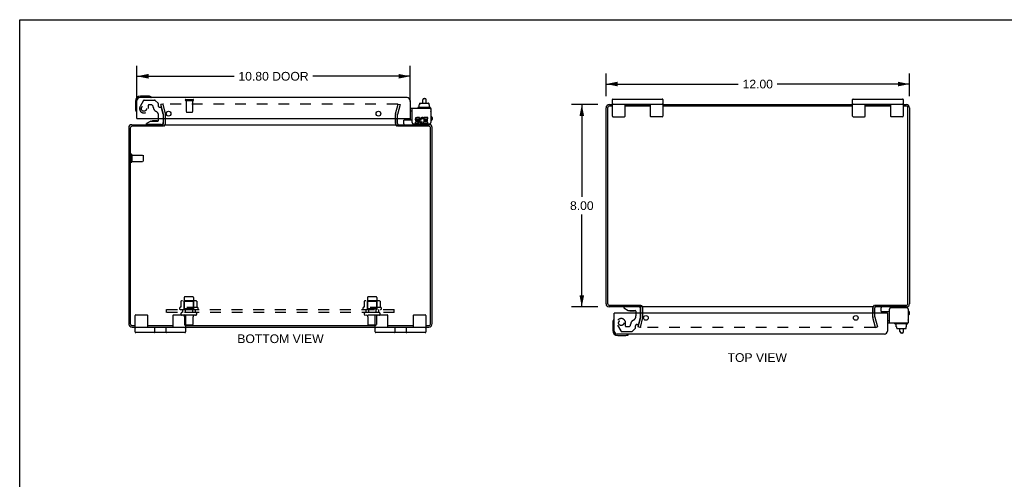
# Model space of a CAD drawing. Header units: inches. Extents: x 0 to 77.9, y 0 to 50.4.
# Tile 3 of 4: x 0 to 38.9, y 32.2 to 50.4. Entities that reach past the tile are written whole.
import ezdxf

# ---------------------------------------------------------------- set-up
doc = ezdxf.new("R2010")
doc.units = ezdxf.units.IN
doc.header["$LTSCALE"] = 4.282443
doc.header["$MEASUREMENT"] = 0
doc.linetypes.add('HIDDEN', pattern=[0.2, 0.1, -0.1])
doc.layers.get('0').update_dxf_attribs({"linetype": 'CONTINUOUS'})
for name, color, linetype in [('DEFAULT_2', 8, 'HIDDEN'), ('DIMENSIONS', 7, 'CONTINUOUS'), ('DOOR_ASSEMBLY', 7, 'CONTINUOUS'), ('SUBPANEL', 7, 'CONTINUOUS')]:
    doc.layers.add(name, color=color, linetype=linetype)
doc.styles.get("Standard").update_dxf_attribs({"font": 'arial.ttf'})
doc.dimstyles.new('DIMSTYLE_1', dxfattribs={"dimtxt": 0.343511, "dimasz": 0.458015, "dimexe": 0.09, "dimexo": 0.07, "dimgap": 0.0375, "dimtad": 0, "dimtih": 1, "dimtoh": 1, "dimzin": 4, "dimdsep": 46, "dimtxsty": 'Standard', "dimblk": '_FILLED', "dimblk1": '_FILLED', "dimblk2": '_FILLED', "dimcen": 0.09, "dimazin": 1, "dimtfac": 1, "dimtdec": 3, "dimtofl": 0, "dimtmove": 0, "dimatfit": 3, "dimldrblk": '_FILLED', "dimfxl": 0, "dimtolj": 1, "dimtzin": 4, "dimarcsym": 0})

# ---------------------------------------------------------------- blocks, each defined once
blk = doc.blocks.new('_FILLED')
at = {"color": 0, "linetype": 'ByBlock'}
blk.add_solid([(0, 0), (-1, 0.2), (-1, -0.2)], dxfattribs=at)
blk = doc.blocks.new('*D1')
at = {"layer": 'DIMENSIONS', "color": 2, "linetype": 'Continuous'}
for p, q in [((23.184, 47.353), (23.184, 48.251)), ((35.184, 47.353), (35.184, 48.251)), ((23.184, 47.838), (28.412, 47.838)), ((35.184, 47.838), (29.956, 47.838))]:
    blk.add_line(p, q, dxfattribs=at)
at = {"layer": 'DIMENSIONS', "color": 2, "linetype": 'Continuous', "xscale": 0.4580152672, "yscale": 0.4580152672, "zscale": 0.4580152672, "rotation": 180}
blk.add_blockref('_FILLED', (23.184, 47.838), dxfattribs=at)
at = {"layer": 'DIMENSIONS', "color": 2, "linetype": 'Continuous', "xscale": 0.4580152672, "yscale": 0.4580152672, "zscale": 0.4580152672}
blk.add_blockref('_FILLED', (35.184, 47.838), dxfattribs=at)
at = {"layer": 'DIMENSIONS', "color": 2, "linetype": 'Continuous', "insert": (29.184, 48.01), "char_height": 0.3435, "width": 1.20037, "attachment_point": 2, "line_spacing_factor": 0.9}
blk.add_mtext('12.00', dxfattribs=at)
blk = doc.blocks.new('*D2')
at = {"layer": 'DIMENSIONS', "color": 2, "linetype": 'Continuous'}
for p, q in [((22.863, 47.032), (21.814, 47.032)), ((22.226, 47.032), (22.226, 43.376)), ((22.226, 39.032), (22.226, 42.689)), ((22.863, 39.032), (21.814, 39.032))]:
    blk.add_line(p, q, dxfattribs=at)
at = {"layer": 'DIMENSIONS', "color": 2, "linetype": 'Continuous', "xscale": 0.4580152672, "yscale": 0.4580152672, "zscale": 0.4580152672}
for p, rotation in [((22.226, 47.032), 90), ((22.226, 39.032), 270)]:
    blk.add_blockref('_FILLED', p, dxfattribs=dict(at, rotation=rotation))
at = {"layer": 'DIMENSIONS', "color": 2, "linetype": 'Continuous', "insert": (22.226, 43.204), "char_height": 0.3435, "width": 0.93348, "attachment_point": 2, "line_spacing_factor": 0.9}
blk.add_mtext('8.00', dxfattribs=at)
blk = doc.blocks.new('*D3')
at = {"layer": 'DIMENSIONS', "color": 2, "linetype": 'Continuous'}
for p, q in [((4.636, 47.155), (4.636, 48.559)), ((15.436, 47.155), (15.436, 48.559)), ((4.636, 48.146), (8.479, 48.146)), ((15.436, 48.146), (11.594, 48.146))]:
    blk.add_line(p, q, dxfattribs=at)
at = {"layer": 'DIMENSIONS', "color": 2, "linetype": 'Continuous', "xscale": 0.4580152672, "yscale": 0.4580152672, "zscale": 0.4580152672, "rotation": 180}
blk.add_blockref('_FILLED', (4.636, 48.146), dxfattribs=at)
at = {"layer": 'DIMENSIONS', "color": 2, "linetype": 'Continuous', "xscale": 0.4580152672, "yscale": 0.4580152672, "zscale": 0.4580152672}
blk.add_blockref('_FILLED', (15.436, 48.146), dxfattribs=at)
at = {"layer": 'DIMENSIONS', "color": 2, "linetype": 'Continuous', "insert": (10.036, 48.318), "char_height": 0.3435, "width": 2.77108, "attachment_point": 2, "line_spacing_factor": 0.9}
blk.add_mtext('10.80 DOOR', dxfattribs=at)

msp = doc.modelspace()

# ---------------------------------------------------------------- linework, layer by layer
at = {"color": 7, "linetype": 'Continuous'}
for p, q in [((0, 0), (0, 50.382)), ((0, 50.382), (77.863, 50.382)), ((15.934, 47.084), (15.934, 47.208)), ((15.994, 47.268), (16.014, 47.268)), ((16.074, 47.084), (16.074, 47.208)), ((23.434, 46.572), (23.434, 47.222)), ((23.459, 47.247), (25.409, 47.247)), ((25.434, 47.222), (25.434, 46.572)), ((32.934, 46.572), (32.934, 47.222)), ((32.959, 47.247), (34.909, 47.247)), ((34.934, 47.222), (34.934, 46.572)), ((15.518, 46.765), (15.436, 46.765)), ((15.736, 46.899), (15.736, 46.879)), ((16.233, 46.909), (15.746, 46.909)), ((15.788, 47.016), (15.803, 47.016)), ((15.788, 47.016), (15.788, 46.909)), ((15.803, 47.074), (15.803, 47.016)), ((15.814, 47.084), (16.17, 47.084)), ((16.181, 47.074), (16.181, 47.016)), ((16.181, 47.016), (16.197, 47.016)), ((16.197, 47.016), (16.197, 46.909)), ((16.243, 46.899), (16.243, 46.879)), ((23.459, 47.047), (25.409, 47.047)), ((23.934, 46.572), (23.934, 47.047)), ((24.139, 47.047), (24.139, 47.032)), ((24.729, 47.047), (24.729, 47.032)), ((24.934, 47.047), (24.934, 46.572)), ((32.959, 47.047), (34.909, 47.047)), ((33.434, 46.572), (33.434, 47.047)), ((33.639, 47.047), (33.639, 47.032)), ((34.229, 47.047), (34.229, 47.032)), ((34.434, 47.047), (34.434, 46.572)), ((5.761, 46.274), (5.761, 46.48)), ((14.861, 46.274), (14.861, 46.48)), ((15.193, 46.272), (15.193, 46.409)), ((15.203, 46.419), (15.518, 46.419)), ((23.459, 46.547), (23.909, 46.547)), ((25.409, 46.547), (24.959, 46.547)), ((32.959, 46.547), (33.409, 46.547)), ((34.909, 46.547), (34.459, 46.547)), ((14.936, 46.169), (14.936, 46.232)), ((16.255, 46.312), (16.255, 46.325)), ((24.559, 39.095), (24.559, 39.032)), ((24.634, 38.784), (24.634, 38.99)), ((33.734, 38.784), (33.734, 38.99)), ((34.065, 38.855), (34.065, 38.992)), ((35.128, 38.952), (35.128, 38.939)), ((4.561, 38.042), (4.561, 38.692)), ((4.586, 38.717), (5.036, 38.717)), ((5.061, 38.217), (5.061, 38.692)), ((6.061, 38.692), (6.061, 38.217)), ((6.086, 38.717), (6.536, 38.717)), ((6.561, 38.692), (6.561, 38.042)), ((14.061, 38.042), (14.061, 38.692)), ((14.086, 38.717), (14.536, 38.717)), ((14.561, 38.217), (14.561, 38.692)), ((15.561, 38.692), (15.561, 38.217)), ((15.586, 38.717), (16.036, 38.717)), ((16.061, 38.692), (16.061, 38.042)), ((34.075, 38.845), (34.39, 38.845)), ((6.536, 38.217), (4.586, 38.217)), ((5.266, 38.217), (5.266, 38.232)), ((5.342, 38.042), (5.342, 38.192)), ((5.78, 38.192), (5.78, 38.042)), ((5.856, 38.217), (5.856, 38.232)), ((16.036, 38.217), (14.086, 38.217)), ((14.766, 38.217), (14.766, 38.232)), ((14.842, 38.042), (14.842, 38.192)), ((15.28, 38.192), (15.28, 38.042)), ((15.356, 38.217), (15.356, 38.232)), ((34.309, 38.499), (34.39, 38.499)), ((34.608, 38.365), (34.608, 38.385)), ((35.105, 38.355), (34.618, 38.355)), ((34.66, 38.248), (34.66, 38.355)), ((34.66, 38.248), (34.677, 38.248)), ((34.676, 38.19), (34.676, 38.248)), ((34.677, 38.19), (34.677, 38.248)), ((34.687, 38.18), (35.042, 38.18)), ((34.807, 38.056), (34.807, 38.18)), ((34.947, 38.056), (34.947, 38.18)), ((35.07, 38.248), (35.053, 38.248)), ((35.053, 38.19), (35.053, 38.248)), ((35.054, 38.19), (35.054, 38.248)), ((35.07, 38.248), (35.07, 38.355)), ((35.115, 38.365), (35.115, 38.385)), ((6.536, 38.017), (4.586, 38.017)), ((16.036, 38.017), (14.086, 38.017)), ((34.887, 37.996), (34.867, 37.996))]:
    msp.add_line(p, q, dxfattribs=at)
at = {"color": 3, "linetype": 'Continuous'}
for p, q in [((16.255, 46.869), (15.436, 46.869)), ((15.518, 46.325), (15.518, 46.869)), ((16.255, 46.869), (16.255, 46.325)), ((23.184, 39.149), (23.184, 46.896)), ((23.247, 46.889), (23.247, 39.175)), ((23.32, 47.032), (23.434, 47.032)), ((23.434, 46.969), (23.327, 46.969)), ((23.934, 47.032), (24.934, 47.032)), ((24.934, 46.969), (23.934, 46.969)), ((25.434, 47.032), (32.934, 47.032)), ((32.934, 46.969), (25.434, 46.969)), ((33.434, 47.032), (34.434, 47.032)), ((34.434, 46.969), (33.434, 46.969)), ((34.934, 47.032), (35.048, 47.032)), ((35.041, 46.969), (34.934, 46.969)), ((35.121, 39.175), (35.121, 46.889)), ((35.184, 46.896), (35.184, 39.149)), ((5.686, 46.274), (5.686, 46.48)), ((5.763, 46.274), (5.763, 46.48)), ((14.859, 46.48), (14.859, 46.274)), ((14.936, 46.274), (14.936, 46.48)), ((15.734, 46.331), (15.633, 46.331)), ((15.633, 46.331), (15.633, 46.285)), ((15.687, 46.379), (15.738, 46.379)), ((15.803, 46.517), (15.703, 46.517)), ((15.703, 46.47), (15.803, 46.47)), ((15.734, 46.424), (15.703, 46.424)), ((15.803, 46.47), (15.803, 46.517)), ((15.947, 46.465), (15.965, 46.507)), ((15.973, 46.324), (15.959, 46.344)), ((16.143, 46.517), (15.973, 46.517)), ((15.973, 46.517), (15.973, 46.324)), ((16.02, 46.47), (16.143, 46.47)), ((16.02, 46.424), (16.02, 46.47)), ((16.12, 46.424), (16.02, 46.424)), ((16.02, 46.379), (16.12, 46.379)), ((16.02, 46.331), (16.02, 46.379)), ((16.143, 46.331), (16.02, 46.331)), ((16.12, 46.379), (16.12, 46.424)), ((16.143, 46.47), (16.143, 46.517)), ((16.143, 46.285), (16.143, 46.331)), ((4.311, 46.115), (4.311, 38.368)), ((4.374, 46.089), (4.374, 38.375)), ((4.428, 46.232), (5.686, 46.232)), ((5.688, 46.169), (4.454, 46.169)), ((5.713, 46.232), (14.909, 46.232)), ((16.168, 46.169), (14.935, 46.169)), ((14.936, 46.232), (16.194, 46.232)), ((15.578, 46.265), (16.195, 46.265)), ((15.633, 46.285), (15.734, 46.285)), ((15.973, 46.298), (15.973, 46.285)), ((15.973, 46.285), (16.143, 46.285)), ((16.248, 38.375), (16.248, 46.089)), ((16.311, 38.368), (16.311, 46.115)), ((24.559, 39.032), (23.301, 39.032)), ((23.327, 39.095), (24.561, 39.095)), ((24.559, 38.784), (24.559, 38.99)), ((33.782, 39.032), (24.586, 39.032)), ((24.636, 38.784), (24.636, 38.99)), ((33.732, 38.99), (33.732, 38.784)), ((33.807, 39.095), (35.041, 39.095)), ((35.067, 39.032), (33.809, 39.032)), ((33.809, 38.784), (33.809, 38.99)), ((34.39, 38.395), (34.39, 38.939)), ((35.068, 38.999), (34.45, 38.999)), ((35.128, 38.939), (35.128, 38.395)), ((4.447, 38.232), (4.561, 38.232)), ((4.454, 38.295), (4.561, 38.295)), ((5.061, 38.295), (6.061, 38.295)), ((5.061, 38.232), (6.061, 38.232)), ((6.561, 38.295), (14.061, 38.295)), ((6.561, 38.232), (14.061, 38.232)), ((14.561, 38.295), (15.561, 38.295)), ((14.561, 38.232), (15.561, 38.232)), ((16.061, 38.295), (16.168, 38.295)), ((16.061, 38.232), (16.175, 38.232)), ((34.309, 38.395), (35.128, 38.395))]:
    msp.add_line(p, q, dxfattribs=at)
at = {"color": 7, "linetype": 'Continuous'}
for centre, radius, start, end in [((15.994, 47.208), 0.06, 90, 180), ((16.014, 47.208), 0.06, 0, 90), ((23.459, 47.222), 0.025, 90, 180), ((25.409, 47.222), 0.025, 0, 90), ((32.959, 47.222), 0.025, 90, 180), ((34.909, 47.222), 0.025, 0, 90), ((15.746, 46.899), 0.01, 90, 180), ((15.746, 46.879), 0.01, 180, 270), ((16.233, 46.899), 0.01, 0, 90), ((16.233, 46.879), 0.01, 270, 360), ((16.239, 46.751), 0.0162, 343.791, 16.209), ((23.459, 47.072), 0.025, 180, 270), ((25.409, 47.072), 0.025, 270, 360), ((32.959, 47.072), 0.025, 180, 270), ((34.909, 47.072), 0.025, 270, 360), ((15.203, 46.409), 0.01, 90, 180), ((23.459, 46.572), 0.025, 180, 270), ((23.909, 46.572), 0.025, 270, 360), ((24.959, 46.572), 0.025, 180, 270), ((25.409, 46.572), 0.025, 270, 360), ((32.959, 46.572), 0.025, 180, 270), ((33.409, 46.572), 0.025, 270, 360), ((34.459, 46.572), 0.025, 180, 270), ((34.909, 46.572), 0.025, 270, 360), ((5.644, 46.274), 0.117, 342.3048, 360), ((14.978, 46.274), 0.117, 180, 197.6952), ((15.233, 46.272), 0.04, 180, 270), ((16.175, 46.312), 0.08, 270, 360), ((24.517, 38.99), 0.117, 0, 17.6952), ((33.851, 38.99), 0.117, 162.3048, 180), ((34.105, 38.992), 0.04, 90, 180), ((35.048, 38.952), 0.08, 0, 90), ((4.586, 38.692), 0.025, 90, 180), ((5.036, 38.692), 0.025, 0, 90), ((6.086, 38.692), 0.025, 90, 180), ((6.536, 38.692), 0.025, 0, 90), ((14.086, 38.692), 0.025, 90, 180), ((14.536, 38.692), 0.025, 0, 90), ((15.586, 38.692), 0.025, 90, 180), ((16.036, 38.692), 0.025, 0, 90), ((34.075, 38.855), 0.01, 180, 270), ((4.586, 38.192), 0.025, 90, 180), ((5.317, 38.192), 0.025, 0, 90), ((5.805, 38.192), 0.025, 90, 180), ((6.536, 38.192), 0.025, 0, 90), ((14.086, 38.192), 0.025, 90, 180), ((14.817, 38.192), 0.025, 0, 90), ((15.305, 38.192), 0.025, 90, 180), ((16.036, 38.192), 0.025, 0, 90), ((34.618, 38.385), 0.01, 90, 180), ((34.618, 38.365), 0.01, 180, 270), ((35.105, 38.385), 0.01, 0, 90), ((35.105, 38.365), 0.01, 270, 360), ((35.112, 38.513), 0.0162, 343.791, 16.209), ((4.586, 38.042), 0.025, 180, 270), ((5.317, 38.042), 0.025, 270, 360), ((5.805, 38.042), 0.025, 180, 270), ((6.536, 38.042), 0.025, 270, 360), ((14.086, 38.042), 0.025, 180, 270), ((14.817, 38.042), 0.025, 270, 360), ((15.305, 38.042), 0.025, 180, 270), ((16.036, 38.042), 0.025, 270, 360), ((34.867, 38.056), 0.06, 180, 270), ((34.887, 38.056), 0.06, 270, 360)]:
    msp.add_arc(centre, radius, start, end, dxfattribs=at)
at = {"color": 3, "linetype": 'Continuous'}
for centre, radius, start, end in [((23.32, 46.896), 0.136, 90, 180), ((23.327, 46.889), 0.08, 90, 180), ((35.041, 46.889), 0.08, 0, 90), ((35.048, 46.896), 0.136, 0, 90), ((15.703, 46.447), 0.0696, 89.9911, 257.4338), ((15.703, 46.447), 0.0232, 90, 270.0485), ((15.734, 46.354), 0.0696, 270, 90), ((15.734, 46.354), 0.0232, 270, 351.2295), ((15.73, 46.354), 0.0267, 353.4285, 71.7628), ((15.919, 46.401), 0.116, 66.5966, 251.8791), ((15.919, 46.401), 0.0696, 66.5966, 305.1122), ((4.428, 46.115), 0.117, 90, 180), ((4.454, 46.089), 0.08, 90, 180), ((5.644, 46.274), 0.042, 270, 360), ((14.978, 46.274), 0.042, 180, 270), ((15.578, 46.325), 0.06, 180, 270), ((15.919, 46.398), 0.114, 251.4199, 296.1963), ((15.919, 46.401), 0.116, 295.737, 297.8532), ((16.168, 46.089), 0.08, 0, 90), ((16.194, 46.115), 0.117, 0, 90), ((16.195, 46.325), 0.06, 270, 360), ((23.301, 39.149), 0.117, 180, 270), ((23.327, 39.175), 0.08, 180, 270), ((24.517, 38.99), 0.042, 0, 90), ((33.851, 38.99), 0.042, 90, 180), ((34.45, 38.939), 0.06, 90, 180), ((35.041, 39.175), 0.08, 270, 360), ((35.067, 39.149), 0.117, 270, 360), ((35.068, 38.939), 0.06, 0, 90), ((4.447, 38.368), 0.136, 180, 270), ((4.454, 38.375), 0.08, 180, 270), ((16.168, 38.375), 0.08, 270, 360), ((16.175, 38.368), 0.136, 270, 360)]:
    msp.add_arc(centre, radius, start, end, dxfattribs=at)
at = {"color": 7, "linetype": 'Continuous'}
for centre, major_axis, ratio, start_param, end_param in [((15.814, 47.074), (0.0111, 0), 0.898834, 1.570796, 3.141593), ((16.17, 47.074), (0.0113, 0), 0.88616, 0, 1.570796), ((34.687, 38.19), (-0.0111, 0), 0.898834, 6.283185, 7.853982), ((34.688, 38.19), (0.0112, 0), 0.889134, -3.141593, -1.570796), ((35.041, 38.19), (0.0114, 0), 0.875492, -1.570796, 0), ((35.042, 38.19), (-0.0113, 0), 0.88616, 7.853982, 9.424778)]:
    msp.add_ellipse(centre, major_axis=major_axis, ratio=ratio, start_param=start_param, end_param=end_param, dxfattribs=at)
at = {"layer": 'DEFAULT_2', "color": 8, "linetype": 'HIDDEN'}
for p, q in [((5.655, 47.045), (5.582, 47.025)), ((5.686, 46.639), (5.582, 47.025)), ((5.655, 47.045), (5.758, 46.658)), ((14.943, 47.045), (5.68, 47.045)), ((14.865, 46.658), (14.968, 47.045)), ((15.041, 47.025), (14.937, 46.639)), ((14.968, 47.045), (15.041, 47.025)), ((5.686, 46.48), (5.686, 46.633)), ((5.761, 46.48), (5.761, 46.633)), ((14.861, 46.48), (14.861, 46.633)), ((14.936, 46.48), (14.936, 46.633)), ((4.386, 45.049), (4.386, 44.765)), ((4.429, 45.049), (4.429, 44.765)), ((4.429, 45.031), (4.876, 45.031)), ((4.429, 44.783), (4.876, 44.783)), ((4.886, 45.021), (4.886, 44.793)), ((6.503, 39.402), (6.503, 38.807)), ((6.839, 39.432), (6.533, 39.432)), ((6.869, 39.402), (6.869, 38.807)), ((13.753, 39.402), (13.753, 38.807)), ((14.089, 39.432), (13.783, 39.432)), ((14.119, 39.402), (14.119, 38.807)), ((7.042, 39.002), (6.331, 39.002)), ((6.352, 38.932), (7.021, 38.932)), ((6.368, 39.247), (6.368, 39.029)), ((6.942, 39.268), (6.431, 39.268)), ((6.503, 39.248), (6.483, 39.268)), ((6.503, 38.952), (6.483, 38.932)), ((6.503, 38.952), (6.503, 39.248)), ((6.87, 39.248), (6.503, 39.248)), ((6.87, 38.952), (6.503, 38.952)), ((6.87, 39.248), (6.89, 39.268)), ((6.87, 38.952), (6.87, 39.248)), ((6.87, 38.952), (6.89, 38.932)), ((7.005, 39.247), (7.005, 39.029)), ((14.292, 39.002), (13.581, 39.002)), ((13.602, 38.932), (14.271, 38.932)), ((13.618, 39.247), (13.618, 39.029)), ((14.192, 39.268), (13.681, 39.268)), ((13.753, 39.248), (13.733, 39.268)), ((13.753, 38.952), (13.733, 38.932)), ((14.12, 39.248), (13.753, 39.248)), ((13.753, 38.952), (13.753, 39.248)), ((14.12, 38.952), (13.753, 38.952)), ((14.12, 39.248), (14.14, 39.268)), ((14.12, 38.952), (14.12, 39.248)), ((14.12, 38.952), (14.14, 38.932)), ((14.255, 39.247), (14.255, 39.029)), ((6.951, 38.807), (6.422, 38.807)), ((6.951, 38.701), (6.422, 38.701)), ((6.52, 38.638), (6.52, 38.337)), ((6.852, 38.638), (6.852, 38.337)), ((14.201, 38.807), (13.672, 38.807)), ((14.201, 38.701), (13.672, 38.701)), ((13.77, 38.638), (13.77, 38.337)), ((14.102, 38.638), (14.102, 38.337)), ((24.455, 38.239), (24.558, 38.625)), ((24.631, 38.606), (24.527, 38.22)), ((24.559, 38.632), (24.559, 38.784)), ((24.634, 38.632), (24.634, 38.784)), ((33.734, 38.632), (33.734, 38.784)), ((33.841, 38.22), (33.737, 38.606)), ((33.809, 38.632), (33.809, 38.784)), ((33.81, 38.625), (33.913, 38.239)), ((6.822, 38.307), (6.55, 38.307)), ((14.072, 38.307), (13.8, 38.307)), ((24.527, 38.22), (24.455, 38.239)), ((33.816, 38.22), (24.552, 38.22)), ((33.841, 38.22), (33.913, 38.239))]:
    msp.add_line(p, q, dxfattribs=at)
for points in [[(5.68, 47.045), (5.679, 47.045), (5.677, 47.044), (5.676, 47.044), (5.675, 47.044), (5.674, 47.043), (5.673, 47.043), (5.672, 47.042), (5.671, 47.042), (5.67, 47.041), (5.669, 47.04), (5.668, 47.039), (5.667, 47.038), (5.667, 47.037), (5.666, 47.036), (5.666, 47.035), (5.665, 47.034), (5.665, 47.033), (5.665, 47.031), (5.665, 47.03)], [(5.665, 47.03), (5.665, 47.029), (5.665, 47.028), (5.665, 47.027)], [(14.947, 47.044), (14.946, 47.044), (14.944, 47.045), (14.943, 47.045)], [(14.947, 47.044), (14.948, 47.044), (14.949, 47.043), (14.95, 47.043), (14.951, 47.042), (14.952, 47.042), (14.953, 47.041), (14.954, 47.04), (14.955, 47.039), (14.956, 47.038), (14.956, 47.037), (14.957, 47.036), (14.957, 47.035), (14.958, 47.034), (14.958, 47.033), (14.958, 47.031), (14.958, 47.03)], [(14.958, 47.03), (14.958, 47.029), (14.958, 47.028), (14.958, 47.027)], [(6.368, 39.028), (6.368, 39.027), (6.367, 39.026), (6.367, 39.025), (6.367, 39.024), (6.366, 39.024), (6.366, 39.023), (6.366, 39.022), (6.365, 39.022), (6.365, 39.022), (6.365, 39.021), (6.364, 39.021), (6.364, 39.021), (6.364, 39.021), (6.363, 39.02), (6.363, 39.02), (6.363, 39.02), (6.363, 39.02), (6.362, 39.02)], [(6.374, 39.256), (6.372, 39.255), (6.371, 39.254), (6.37, 39.253), (6.369, 39.251), (6.368, 39.25), (6.368, 39.248), (6.368, 39.247)], [(6.999, 39.256), (7.001, 39.255), (7.002, 39.254), (7.003, 39.253), (7.004, 39.251), (7.005, 39.25), (7.005, 39.248), (7.005, 39.247)], [(7.011, 39.02), (7.01, 39.02), (7.01, 39.02), (7.01, 39.02), (7.01, 39.02), (7.009, 39.021), (7.009, 39.021), (7.009, 39.021), (7.008, 39.021), (7.008, 39.022), (7.008, 39.022), (7.007, 39.022), (7.007, 39.023), (7.007, 39.024), (7.006, 39.024), (7.006, 39.025), (7.006, 39.026), (7.005, 39.027), (7.005, 39.028)], [(13.618, 39.028), (13.618, 39.027), (13.617, 39.026), (13.617, 39.025), (13.617, 39.024), (13.616, 39.024), (13.616, 39.023), (13.616, 39.022), (13.615, 39.022), (13.615, 39.022), (13.615, 39.021), (13.614, 39.021), (13.614, 39.021), (13.614, 39.021), (13.613, 39.02), (13.613, 39.02), (13.613, 39.02), (13.613, 39.02), (13.612, 39.02)], [(13.624, 39.256), (13.622, 39.255), (13.621, 39.254), (13.62, 39.253), (13.619, 39.251), (13.618, 39.25), (13.618, 39.248), (13.618, 39.247)], [(14.249, 39.256), (14.251, 39.255), (14.252, 39.254), (14.253, 39.253), (14.254, 39.251), (14.255, 39.25), (14.255, 39.248), (14.255, 39.247)], [(14.261, 39.02), (14.26, 39.02), (14.26, 39.02), (14.26, 39.02), (14.26, 39.02), (14.259, 39.021), (14.259, 39.021), (14.259, 39.021), (14.258, 39.021), (14.258, 39.022), (14.258, 39.022), (14.257, 39.022), (14.257, 39.023), (14.257, 39.024), (14.256, 39.024), (14.256, 39.025), (14.256, 39.026), (14.255, 39.027), (14.255, 39.028)], [(24.538, 38.238), (24.537, 38.237), (24.537, 38.235), (24.537, 38.234)], [(24.537, 38.234), (24.537, 38.233), (24.537, 38.232), (24.538, 38.231), (24.538, 38.229), (24.539, 38.228), (24.539, 38.227), (24.54, 38.226), (24.54, 38.225), (24.541, 38.224), (24.542, 38.224), (24.543, 38.223), (24.544, 38.222), (24.545, 38.221)], [(24.552, 38.22), (24.551, 38.22), (24.55, 38.22), (24.549, 38.22), (24.547, 38.22), (24.546, 38.221), (24.545, 38.221)], [(33.831, 38.234), (33.831, 38.233), (33.831, 38.232), (33.83, 38.231), (33.83, 38.229), (33.829, 38.228), (33.829, 38.227), (33.828, 38.226), (33.828, 38.225), (33.827, 38.224), (33.826, 38.224), (33.825, 38.223), (33.824, 38.222), (33.823, 38.221), (33.822, 38.221), (33.821, 38.22), (33.819, 38.22), (33.818, 38.22), (33.817, 38.22), (33.816, 38.22)], [(33.83, 38.238), (33.831, 38.237), (33.831, 38.235), (33.831, 38.234)]]:
    msp.add_lwpolyline(points, dxfattribs=at)
for centre, radius, start, end in [((5.661, 46.633), 0.025, 0, 15), ((5.661, 46.633), 0.1, 0, 15), ((14.961, 46.633), 0.1, 165, 180), ((14.961, 46.633), 0.025, 165, 180), ((5.644, 46.274), 0.117, 303.0998, 342.3048), ((14.978, 46.274), 0.117, 197.6952, 236.9002), ((4.408, 45.049), 0.0215, 0, 180), ((4.876, 45.021), 0.01, 0, 90), ((4.876, 44.793), 0.01, 270, 360), ((4.408, 44.765), 0.0215, 180, 360), ((6.533, 39.402), 0.03, 90, 180), ((6.839, 39.402), 0.03, 0, 90), ((13.783, 39.402), 0.03, 90, 180), ((14.089, 39.402), 0.03, 0, 90), ((6.352, 38.97), 0.0384, 124.4497, 270), ((6.686, 38.402), 0.698, 117.6814, 120.6631), ((6.431, 39.127), 0.141, 90, 113.95), ((6.942, 39.127), 0.141, 66.05, 90), ((6.686, 38.402), 0.698, 59.3369, 62.3186), ((7.021, 38.97), 0.0384, 270, 55.5503), ((13.602, 38.97), 0.0384, 124.4497, 270), ((13.936, 38.402), 0.698, 117.6814, 120.6631), ((13.681, 39.127), 0.141, 90, 113.95), ((14.192, 39.127), 0.141, 66.05, 90), ((13.936, 38.402), 0.698, 59.3369, 62.3186), ((14.271, 38.97), 0.0384, 270, 55.5503), ((24.517, 38.99), 0.117, 17.6952, 56.9002), ((33.851, 38.99), 0.117, 123.0998, 162.3048), ((6.422, 38.754), 0.053, 90, 270), ((6.458, 38.638), 0.0625, 0, 90), ((6.915, 38.638), 0.0625, 90, 180), ((6.951, 38.754), 0.053, 270, 90), ((13.672, 38.754), 0.053, 90, 270), ((13.708, 38.638), 0.0625, 0, 90), ((14.165, 38.638), 0.0625, 90, 180), ((14.201, 38.754), 0.053, 270, 90), ((24.534, 38.632), 0.025, 345, 360), ((24.534, 38.632), 0.1, 345, 360), ((33.834, 38.632), 0.1, 180, 195), ((33.834, 38.632), 0.025, 180, 195), ((6.55, 38.337), 0.03, 180, 270), ((6.822, 38.337), 0.03, 270, 360), ((13.8, 38.337), 0.03, 180, 270), ((14.072, 38.337), 0.03, 270, 360)]:
    msp.add_arc(centre, radius, start, end, dxfattribs=at)
at = {"layer": 'DOOR_ASSEMBLY', "color": 7, "linetype": 'Continuous'}
for p, q in [((4.576, 47.165), (4.576, 46.876)), ((5.066, 47.365), (4.776, 47.365)), ((5.104, 47.362), (5.066, 47.365)), ((5.201, 47.318), (5.201, 47.318)), ((4.576, 46.876), (4.579, 46.838)), ((4.621, 46.747), (4.622, 46.743)), ((5.186, 46.375), (5.01, 46.276)), ((5.186, 46.375), (5.463, 46.375)), ((5.275, 46.391), (5.274, 46.391)), ((5.415, 46.391), (5.275, 46.391)), ((5.415, 46.391), (5.416, 46.391)), ((5.494, 46.406), (5.494, 46.48)), ((5.679, 46.48), (5.679, 46.316)), ((15.28, 46.48), (15.28, 46.437)), ((15.355, 46.47), (15.355, 46.48)), ((15.355, 46.47), (15.436, 46.47)), ((15.436, 46.48), (15.436, 46.419)), ((16.281, 46.547), (16.255, 46.547)), ((16.281, 46.407), (16.255, 46.407)), ((16.311, 46.517), (16.311, 46.437)), ((5.01, 46.237), (5.01, 46.276)), ((5.6, 46.237), (5.01, 46.237)), ((23.883, 39.027), (23.883, 38.988)), ((24.473, 39.027), (23.883, 39.027)), ((23.883, 38.988), (24.059, 38.889)), ((24.552, 38.784), (24.552, 38.948)), ((24.059, 38.889), (24.336, 38.889)), ((24.147, 38.873), (24.146, 38.873)), ((24.147, 38.873), (24.287, 38.873)), ((24.289, 38.873), (24.287, 38.873)), ((24.367, 38.858), (24.367, 38.784)), ((34.153, 38.784), (34.153, 38.827)), ((34.228, 38.794), (34.227, 38.784)), ((34.228, 38.794), (34.309, 38.794)), ((34.249, 38.794), (34.249, 38.845)), ((34.309, 38.784), (34.309, 38.794)), ((35.128, 38.857), (35.154, 38.857)), ((35.154, 38.717), (35.128, 38.717)), ((35.184, 38.747), (35.184, 38.827)), ((23.449, 38.389), (23.449, 38.099)), ((23.649, 37.899), (23.938, 37.899)), ((24.067, 37.944), (24.071, 37.945)), ((24.071, 37.945), (24.072, 37.946))]:
    msp.add_line(p, q, dxfattribs=at)
at = {"layer": 'DOOR_ASSEMBLY', "color": 3, "linetype": 'Continuous'}
for p, q in [((4.636, 46.48), (4.636, 47.188)), ((15.319, 47.305), (4.753, 47.305)), ((15.436, 47.188), (15.436, 46.48)), ((4.636, 46.48), (15.436, 46.48)), ((23.509, 38.076), (23.509, 38.784)), ((34.309, 38.784), (23.509, 38.784)), ((34.309, 38.784), (34.309, 38.076)), ((34.192, 37.959), (23.626, 37.959))]:
    msp.add_line(p, q, dxfattribs=at)
at = {"layer": 'DOOR_ASSEMBLY', "color": 8, "linetype": 'HIDDEN'}
for p, q in [((4.897, 47.186), (4.763, 46.953)), ((4.923, 47.201), (5.335, 47.201)), ((5.472, 47.077), (5.357, 47.192)), ((6.569, 47.23), (6.853, 47.23)), ((6.569, 47.187), (6.853, 47.187)), ((6.587, 47.187), (6.587, 46.74)), ((6.835, 47.187), (6.835, 46.74)), ((5.083, 47), (5.083, 46.867)), ((5.193, 47.016), (5.099, 47.016)), ((5.477, 47.063), (5.477, 46.985)), ((5.536, 46.926), (5.581, 46.926)), ((5.679, 46.647), (5.611, 46.903)), ((6.597, 46.73), (6.825, 46.73)), ((5.494, 46.48), (5.494, 46.59)), ((5.679, 46.647), (5.679, 46.48)), ((24.367, 38.784), (24.367, 38.674)), ((24.483, 38.361), (24.552, 38.617)), ((24.552, 38.617), (24.552, 38.784)), ((23.635, 38.311), (23.77, 38.078)), ((23.956, 38.264), (23.956, 38.397)), ((24.066, 38.248), (23.972, 38.248)), ((24.229, 38.072), (24.344, 38.187)), ((24.35, 38.201), (24.35, 38.279)), ((24.409, 38.338), (24.453, 38.338)), ((23.796, 38.063), (24.208, 38.063))]:
    msp.add_line(p, q, dxfattribs=at)
at = {"layer": 'DOOR_ASSEMBLY', "color": 7, "linetype": 'Continuous'}
for points in [[(5.201, 47.318), (5.2, 47.319), (5.198, 47.319), (5.195, 47.32)], [(4.622, 46.743), (4.623, 46.742), (4.623, 46.741), (4.623, 46.74), (4.623, 46.74)], [(23.496, 38.524), (23.496, 38.524), (23.495, 38.523), (23.495, 38.523), (23.495, 38.521), (23.494, 38.518)], [(24.072, 37.946), (24.074, 37.946), (24.074, 37.946)]]:
    msp.add_lwpolyline(points, dxfattribs=at)
at = {"layer": 'DOOR_ASSEMBLY', "color": 8, "linetype": 'HIDDEN'}
for centre in [(4.911, 46.867), (23.784, 38.397)]:
    msp.add_circle(centre, 0.103, dxfattribs=at)
at = {"layer": 'DOOR_ASSEMBLY', "color": 3, "linetype": 'Continuous'}
for centre in [(5.886, 46.668), (14.186, 46.668), (24.759, 38.596), (33.059, 38.596)]:
    msp.add_circle(centre, 0.094, dxfattribs=at)
at = {"layer": 'DOOR_ASSEMBLY', "color": 7, "linetype": 'Continuous'}
for centre, radius, start, end in [((4.776, 47.165), 0.2, 90, 180), ((5.066, 47.115), 0.25, 59.1101, 90), ((5.186, 47.32), 0.015, 270, 353.6204), ((5.186, 47.317), 0.015, 6.3796, 59.1101), ((4.826, 46.876), 0.25, 180, 210.8899), ((4.625, 46.755), 0.015, 210.8899, 263.6204), ((4.621, 46.755), 0.015, 276.3796, 360), ((5.275, 46.301), 0.09, 90.672, 124.6434), ((5.415, 46.301), 0.09, 55.8656, 89.328), ((5.463, 46.406), 0.031, 270, 360), ((15.31, 46.437), 0.03, 180, 216.9339), ((16.281, 46.517), 0.03, 0, 90), ((16.281, 46.437), 0.03, 270, 360), ((5.6, 46.316), 0.079, 270, 360), ((24.473, 38.948), 0.079, 0, 90), ((24.148, 38.963), 0.09, 235.3566, 269.328), ((24.288, 38.963), 0.09, 270.672, 304.1344), ((24.336, 38.858), 0.031, 0, 90), ((34.183, 38.827), 0.03, 143.0713, 180), ((35.154, 38.827), 0.03, 0, 90), ((35.154, 38.747), 0.03, 270, 360), ((23.699, 38.389), 0.25, 149.1101, 180), ((23.497, 38.509), 0.015, 96.3796, 149.1101), ((23.494, 38.509), 0.015, 0, 83.6204), ((23.649, 38.099), 0.2, 180, 270), ((23.938, 38.149), 0.25, 270, 300.8899), ((24.059, 37.944), 0.015, 6.3796, 90), ((24.059, 37.948), 0.015, 300.8899, 353.6204)]:
    msp.add_arc(centre, radius, start, end, dxfattribs=at)
at = {"layer": 'DOOR_ASSEMBLY', "color": 3, "linetype": 'Continuous'}
for centre, start, end in [((4.753, 47.188), 90, 180), ((15.319, 47.188), 0, 90), ((23.626, 38.076), 180, 270), ((34.192, 38.076), 270, 360)]:
    msp.add_arc(centre, 0.117, start, end, dxfattribs=at)
at = {"layer": 'DOOR_ASSEMBLY', "color": 8, "linetype": 'HIDDEN'}
for centre, radius, start, end in [((4.923, 47.171), 0.03, 90, 150), ((5.335, 47.171), 0.03, 45, 90), ((6.569, 47.208), 0.0215, 90, 270), ((6.853, 47.208), 0.0215, 270, 90), ((4.911, 46.867), 0.172, 150, 360), ((5.099, 47), 0.016, 90, 180), ((5.193, 46.926), 0.09, 0, 90), ((5.468, 46.926), 0.185, 180, 244.2582), ((5.306, 46.59), 0.188, 0, 64.2582), ((5.457, 47.063), 0.02, 0, 45), ((5.536, 46.985), 0.059, 180, 270), ((5.581, 46.895), 0.031, 15, 90), ((6.597, 46.74), 0.01, 180, 270), ((6.825, 46.74), 0.01, 270, 360), ((23.784, 38.397), 0.172, 0, 210), ((24.179, 38.674), 0.188, 295.7418, 360), ((23.972, 38.264), 0.016, 180, 270), ((24.066, 38.338), 0.09, 270, 360), ((24.341, 38.338), 0.185, 115.7418, 180), ((24.33, 38.201), 0.02, 315, 360), ((24.409, 38.279), 0.059, 90, 180), ((24.453, 38.369), 0.031, 270, 345), ((23.796, 38.093), 0.03, 210, 270), ((24.208, 38.093), 0.03, 270, 315)]:
    msp.add_arc(centre, radius, start, end, dxfattribs=at)
at = {"layer": 'SUBPANEL', "color": 8, "linetype": 'HIDDEN'}
for p, q in [((5.811, 38.807), (5.811, 38.932)), ((5.811, 38.932), (14.811, 38.932)), ((6.436, 38.932), (6.436, 38.807)), ((6.546, 38.932), (6.546, 38.807)), ((6.827, 38.932), (6.827, 38.807)), ((6.936, 38.932), (6.936, 38.807)), ((13.686, 38.932), (13.686, 38.807)), ((13.796, 38.932), (13.796, 38.807)), ((14.077, 38.932), (14.077, 38.807)), ((14.186, 38.932), (14.186, 38.807)), ((14.811, 38.807), (14.811, 38.932)), ((14.811, 38.807), (5.811, 38.807))]:
    msp.add_line(p, q, dxfattribs=at)

# ---------------------------------------------------------------- texts
at = {"layer": 'DIMENSIONS', "color": 2, "linetype": 'Continuous', "attachment_point": 2, "line_spacing_factor": 0.9}
for s, insert, char_height, width in [('BOTTOM VIEW', (10.312, 37.944), 0.34351, 3.40447), ('TOP VIEW', (29.164, 37.201), 0.3435, 2.34073)]:
    msp.add_mtext(s, dxfattribs=dict(at, insert=insert, char_height=char_height, width=width))

# ---------------------------------------------------------------- dimensions: what is measured, and where the dimension line sits
at = {"layer": 'DIMENSIONS', "color": 2, "linetype": 'Continuous'}
dim = msp.add_linear_dim(base=(15.436, 48.146), p1=(4.636, 47.085), p2=(15.436, 47.085), text='<> DOOR', dimstyle='DIMSTYLE_1', dxfattribs=at)
dim.commit()
dim.dimension.update_dxf_attribs({"geometry": '*D3', "text_midpoint": (10.036, 48.146), "dimtype": 160})
for base, p1, p2, angle, picture, middle in [((23.184, 47.838), (35.184, 47.283), (23.184, 47.283), 180, '*D1', (29.199, 47.837)), ((22.226, 39.032), (22.933, 47.032), (22.933, 39.032), 270, '*D2', (22.224, 43.03))]:
    dim = msp.add_linear_dim(base=base, p1=p1, p2=p2, angle=angle, dimstyle='DIMSTYLE_1', dxfattribs=at)
    dim.commit()
    dim.dimension.update_dxf_attribs({"geometry": picture, "text_midpoint": middle, "dimtype": 160})

doc.saveas('drawing.dxf')
